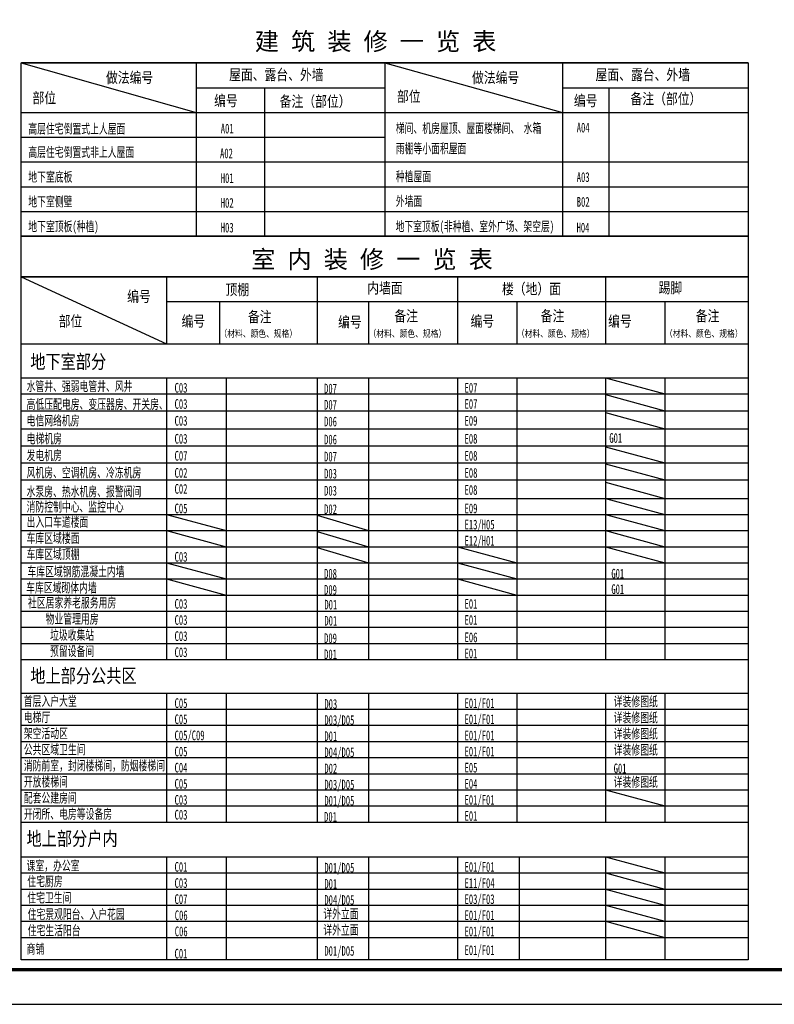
# Model space of a CAD drawing. Extents: x 1779708 to 7299578, y -1121471 to 88434.
# Tile 39 of 100: x 4016080 to 4037875, y -1084792 to -1056361. Entities that reach past the tile are written whole.
import ezdxf
from ezdxf.enums import TextEntityAlignment as Align

# ---------------------------------------------------------------- set-up
doc = ezdxf.new("R2010")
doc.units = 0
doc.header["$LTSCALE"] = 1000
doc.header["$MEASUREMENT"] = 0
for name, color, linetype in [('PUB_TEXT', 7, 'CONTINUOUS'), ('PUB_TITLE', 4, 'CONTINUOUS'), ('TXT1-基础通用', 7, 'CONTINUOUS'), ('可见线', 6, 'CONTINUOUS')]:
    doc.layers.add(name, color=color, linetype=linetype)
doc.styles.add('-宋体', font='simhei.ttf', dxfattribs={"width": 0.7})
doc.styles.add('宋体-窄', font='txt', dxfattribs={"width": 0.7})

# ---------------------------------------------------------------- blocks, each defined once
blk = doc.blocks.new('A$C3D8761CE')
at = {"layer": 'PUB_TITLE'}
blk.add_lwpolyline([(0, 0), (84100, 0), (84100, 59400), (0, 59400)], close=True, dxfattribs=at)
at = {"layer": 'PUB_TITLE', "const_width": 100}
blk.add_lwpolyline([(2500, 1000), (83100, 1000), (83100, 58400), (2500, 58400)], close=True, dxfattribs=at)

msp = doc.modelspace()

# ---------------------------------------------------------------- linework, layer by layer
at = {"layer": 'PUB_TEXT', "color": 8}
for p, q in [((4021174.8, -1057609.7), (4021174.8, -1062612.2)), ((4031756.8, -1057609.7), (4031756.8, -1062612.2)), ((4023155.1, -1058324.3), (4023155.1, -1062612.2)), ((4033096.8, -1058324.3), (4033096.8, -1062612.2)), ((4016123.3, -1059039), (4037123.3, -1059039)), ((4016123.3, -1059753.6), (4026623.3, -1059753.6)), ((4016123.3, -1060468.2), (4037123.3, -1060468.2)), ((4016123.3, -1061182.9), (4037123.3, -1061182.9)), ((4016123.3, -1061897.5), (4037123.3, -1061897.5)), ((4020323.2, -1066697.9), (4020323.2, -1074837.7)), ((4020323.2, -1066697.9), (4020323.2, -1074837.7)), ((4022040.3, -1066697.9), (4022040.3, -1074837.7)), ((4024674.3, -1066697.9), (4024674.3, -1074837.7)), ((4026156.3, -1066697.9), (4026156.3, -1074837.7)), ((4028723.2, -1066697.9), (4028723.2, -1074837.7)), ((4030440.3, -1066697.9), (4030440.3, -1074837.7)), ((4033000.5, -1066697.9), (4033000.5, -1074837.7)), ((4034717.6, -1066697.9), (4034717.6, -1074837.7)), ((4016123.3, -1067166.1), (4037123.3, -1067166.1)), ((4016123.3, -1067651), (4037123.3, -1067651)), ((4016123.3, -1068170.3), (4037123.3, -1068170.3)), ((4016123.3, -1068662.9), (4037123.3, -1068662.9)), ((4016123.3, -1069155.6), (4037123.3, -1069155.6)), ((4016123.3, -1069648.2), (4037123.3, -1069648.2)), ((4016123.3, -1070182.3), (4037123.4, -1070182.3)), ((4016123.3, -1070182.3), (4037123.3, -1070182.3)), ((4016123.3, -1070647.8), (4037123.4, -1070647.8)), ((4016123.3, -1070647.8), (4037123.4, -1070647.8)), ((4016123.3, -1071113.4), (4037123.4, -1071113.4)), ((4016123.3, -1071578.9), (4037123.4, -1071578.9)), ((4016123.3, -1072044.5), (4037123.4, -1072044.4)), ((4016123.3, -1072510), (4037123.4, -1072510)), ((4016123.3, -1072975.6), (4037123.4, -1072975.5)), ((4016123.3, -1073441.1), (4037123.4, -1073441.1)), ((4016123.3, -1073906.7), (4037123.4, -1073906.6)), ((4016123.3, -1074372.2), (4037123.4, -1074372.2)), ((4020323.2, -1075804.8), (4020323.2, -1079529.2)), ((4022040.3, -1075804.8), (4022040.3, -1079529.2)), ((4024674.4, -1075827.3), (4024674.4, -1079529.2)), ((4026156.4, -1075804.8), (4026156.4, -1079529.2)), ((4028723.3, -1075804.8), (4028723.3, -1079529.2)), ((4030440.4, -1075804.8), (4030440.4, -1079529.2)), ((4033000.6, -1075804.8), (4033000.6, -1079529.2)), ((4034717.7, -1075804.8), (4034717.7, -1079529.2)), ((4016123.3, -1076270.4), (4037123.3, -1076270.4)), ((4016123.3, -1076735.9), (4037123.3, -1076735.9)), ((4016123.3, -1077201.5), (4037123.3, -1077201.5)), ((4016123.3, -1077667), (4037123.3, -1077667)), ((4016123.3, -1078132.6), (4037123.3, -1078132.5)), ((4016123.3, -1078132.6), (4037123.3, -1078132.5)), ((4016123.3, -1078598.1), (4037123.3, -1078598.1)), ((4016123.3, -1078598.1), (4037123.3, -1078598.1)), ((4016123.3, -1079063.7), (4037123.3, -1079063.6)), ((4016123.3, -1079063.7), (4037123.3, -1079063.6)), ((4016123.3, -1079063.7), (4037123.3, -1079063.6)), ((4020323.1, -1080533.3), (4020323.1, -1083503.9)), ((4022040.3, -1080533.3), (4022040.3, -1083503.9)), ((4024674.3, -1080533.3), (4024674.3, -1083503.9)), ((4026156.4, -1080533.3), (4026156.4, -1083503.9)), ((4028723.3, -1080533.3), (4028723.3, -1083503.9)), ((4030510.4, -1080533.4), (4030510.4, -1083503.9)), ((4030510.4, -1080533.4), (4030510.4, -1083503.9)), ((4033000.6, -1080533.3), (4033000.6, -1083503.9)), ((4034717.7, -1080533.3), (4034717.7, -1083503.9)), ((4016123.3, -1080998.9), (4037123.4, -1080998.9)), ((4016123.3, -1081464.4), (4037123.4, -1081464.4)), ((4016123.3, -1081930), (4037123.4, -1081930)), ((4016123.3, -1082395.5), (4037123.4, -1082395.5)), ((4016123.3, -1082861.1), (4037123.4, -1082861.1)), ((4016123.3, -1082861.1), (4037123.4, -1082861.1)), ((4016123.3, -1083792.2), (4037123.4, -1083792.1))]:
    msp.add_line(p, q, dxfattribs=at)
at = {"layer": 'TXT1-基础通用'}
for p, q in [((4016123.3, -1057609.7), (4021174.8, -1059039)), ((4026623.3, -1057609.7), (4031756.8, -1059039)), ((4026623.3, -1057609.7), (4026623.3, -1062612.2)), ((4021174.8, -1058324.3), (4026623.3, -1058324.3)), ((4031756.8, -1058324.3), (4037123.3, -1058324.3)), ((4016123.3, -1062612.2), (4037123.3, -1062612.2)), ((4016123.2, -1063787.5), (4020323.2, -1065725.2)), ((4020323.2, -1063787.5), (4020323.2, -1065725.2)), ((4024674.3, -1063787.5), (4024674.3, -1065725.2)), ((4028723.2, -1063787.5), (4028723.2, -1065725.2)), ((4033000.5, -1063787.5), (4033000.5, -1065725.2)), ((4020323.2, -1064502.1), (4037123.3, -1064502.1)), ((4021850.2, -1064502.1), (4021850.2, -1065725.2)), ((4026156.3, -1064502.1), (4026156.3, -1065725.2)), ((4030440.3, -1064502.1), (4030440.3, -1065725.2)), ((4034717.6, -1064502.1), (4034717.6, -1065725.2)), ((4016123.2, -1065725.2), (4037123.3, -1065725.2)), ((4016123.2, -1066697.9), (4037123.3, -1066697.9)), ((4033000.6, -1066700.6), (4034717.6, -1067166.1)), ((4033000.6, -1067185.4), (4034717.6, -1067651)), ((4033000.6, -1067704.7), (4034717.6, -1068170.3)), ((4033000.6, -1068690), (4034717.6, -1069155.6)), ((4033000.6, -1069182.7), (4034717.6, -1069648.2)), ((4033000.6, -1069716.7), (4034717.6, -1070182.3)), ((4033000.6, -1070182.3), (4034717.6, -1070647.8)), ((4020323.2, -1070647.8), (4022040.3, -1071113.4)), ((4024674.4, -1070670.3), (4026156.3, -1071113.4)), ((4033000.6, -1070647.8), (4034717.6, -1071113.4)), ((4020323.2, -1071113.4), (4022040.3, -1071578.9)), ((4024674.4, -1071135.9), (4026156.3, -1071578.9)), ((4033000.6, -1071113.4), (4034717.6, -1071578.9)), ((4024674.4, -1071601.4), (4026156.3, -1072044.5)), ((4028723.3, -1071578.9), (4030440.3, -1072044.5)), ((4033000.6, -1071578.9), (4034717.6, -1072044.5)), ((4020323.2, -1072044.5), (4022040.3, -1072510)), ((4028723.3, -1072044.5), (4030440.3, -1072510)), ((4020323.2, -1072510), (4022040.3, -1072975.6)), ((4028723.3, -1072510), (4030440.3, -1072975.5)), ((4016123.3, -1074837.7), (4037123.4, -1074837.7)), ((4016123.3, -1075804.8), (4037123.3, -1075804.8)), ((4033000.6, -1078598.1), (4034717.6, -1079063.6)), ((4037123.3, -1078598.1), (4037123.3, -1079529.2)), ((4016123.3, -1079529.2), (4037123.4, -1079529.2)), ((4016123.3, -1079529.2), (4037123.3, -1079529.2)), ((4016123.3, -1079529.2), (4037123.4, -1079529.2)), ((4016123.3, -1080533.4), (4037123.4, -1080533.3)), ((4033000.6, -1080533.3), (4034717.6, -1080998.9)), ((4033000.6, -1080998.9), (4034717.6, -1081464.4)), ((4033000.6, -1081464.4), (4034717.7, -1081930)), ((4033000.6, -1081930), (4034717.7, -1082395.5)), ((4033000.6, -1082395.5), (4034717.7, -1082861.1)), ((4033000.6, -1082861.1), (4034717.6, -1082861.1))]:
    msp.add_line(p, q, dxfattribs=at)
at = {"layer": 'TXT1-基础通用', "const_width": 50}
for points in [[(4016123.3, -1057609.7), (4037123.3, -1057609.7)], [(4016123.2, -1063787.5), (4037123.3, -1063787.5)]]:
    msp.add_lwpolyline(points, dxfattribs=at)
at = {"layer": 'TXT1-基础通用'}
msp.add_lwpolyline([(4016123.3, -1057609.7), (4037123.3, -1057609.7), (4037123.3, -1062612.2), (4016123.3, -1062612.2)], close=True, dxfattribs=at)
msp.add_lwpolyline([(4037123.4, -1079285), (4037123.4, -1083503.9), (4016123.3, -1083503.9), (4016123.3, -1062612.2), (4037123.4, -1062612.2), (4037123.4, -1078819.4)], dxfattribs=at)

# ---------------------------------------------------------------- block references
at = {"layer": '可见线'}
msp.add_blockref('A$C3D8761CE', (3976823.3, -1084792.1), dxfattribs=at)

# ---------------------------------------------------------------- texts
at = {"layer": 'TXT1-基础通用', "style": '-宋体'}
for s, p in [('建 筑 装 修 一 览 表', (4022870.8, -1057243.6)), ('室 内 装 修 一 览 表', (4022767, -1063536.9))]:
    msp.add_text(s, height=512, dxfattribs=at).set_placement(p)
at = {"layer": 'TXT1-基础通用'}
for s, height, style, width, p in [('做法编号', 312.66, '-宋体', 0.8, (4018571.9, -1058188.5)), ('屋面、露台、外墙', 312.66, '-宋体', 0.8, (4022128.8, -1058105.1)), ('做法编号', 312.66, '-宋体', 0.8, (4029143.5, -1058188.5)), ('屋面、露台、外墙', 312.66, '-宋体', 0.8, (4032710.8, -1058105.1)), ('部位', 312.66, '-宋体', 0.8, (4016451, -1058775.4)), ('编号', 312.66, '-宋体', 0.8, (4021696.8, -1058855)), ('部位', 312.66, '-宋体', 0.8, (4026976.1, -1058733)), ('编号', 312.66, '-宋体', 0.8, (4032085.5, -1058855)), ('备注（部位）', 312.66, '-宋体', 0.8, (4033720.6, -1058800.1)), ('备注（部位）', 312.66, '-宋体', 0.8, (4023589.5, -1058875.7)), ('高层住宅倒置式上人屋面', 280, '宋体-窄', 0.65, (4016329.2, -1059649)), ('梯间、机房屋顶、屋面楼梯间、 水箱', 280, '宋体-窄', 0.65, (4026943.6, -1059631.4)), ('A04', 280, '宋体-窄', 0.65, (4032168.8, -1059616.4)), ('A01', 280, '宋体-窄', 0.65, (4021887.7, -1059645.3)), ('雨棚等小面积屋面', 280, '宋体-窄', 0.65, (4026943.6, -1060216.4)), ('高层住宅倒置式非上人屋面', 280, '宋体-窄', 0.65, (4016329.2, -1060323.2)), ('A02', 280, '宋体-窄', 0.65, (4021866.2, -1060360)), ('地下室底板', 280, '宋体-窄', 0.65, (4016329.2, -1061037.9)), ('种植屋面', 280, '宋体-窄', 0.65, (4026943.6, -1061023.9)), ('A03', 280, '宋体-窄', 0.65, (4032168.8, -1061045.7)), ('H01', 280, '宋体-窄', 0.65, (4021887.7, -1061074.6)), ('地下室侧壁', 280, '宋体-窄', 0.65, (4016329.2, -1061752.5)), ('H02', 280, '宋体-窄', 0.65, (4021887.7, -1061789.3)), ('外墙面', 280, '宋体-窄', 0.65, (4026943.6, -1061738.6)), ('B02', 280, '宋体-窄', 0.65, (4032168.8, -1061760.3)), ('地下室顶板(种植)', 280, '宋体-窄', 0.65, (4016329.2, -1062467.2)), ('地下室顶板(非种植、室外广场、架空层)', 280, '宋体-窄', 0.65, (4026935.8, -1062467.2)), ('H03', 280, '宋体-窄', 0.65, (4021887.7, -1062503.9)), ('H04', 280, '宋体-窄', 0.65, (4032163.7, -1062503.9)), ('编号', 312.66, '-宋体', 0.8, (4019184.9, -1064507.8)), ('顶棚', 312.66, '-宋体', 0.8, (4022024.8, -1064311.5)), ('内墙面', 312.66, '-宋体', 0.8, (4026117, -1064264.7)), ('楼（地）面', 312.66, '-宋体', 0.8, (4030008.1, -1064289)), ('踢脚', 312.66, '-宋体', 0.8, (4034532.5, -1064259.2)), ('备注', 312.66, '-宋体', 0.8, (4022672.5, -1065095.4)), ('备注', 312.66, '-宋体', 0.8, (4026900.8, -1065072.9)), ('备注', 312.66, '-宋体', 0.8, (4031127.9, -1065072.9)), ('备注', 312.66, '-宋体', 0.8, (4035605.3, -1065072.9)), ('部位', 312.66, '-宋体', 0.8, (4017204.4, -1065221)), ('编号', 312.66, '-宋体', 0.8, (4020755.4, -1065223.3)), ('编号', 312.66, '-宋体', 0.8, (4025276.8, -1065245.8)), ('编号', 312.66, '-宋体', 0.8, (4029102.1, -1065223.3)), ('编号', 312.66, '-宋体', 0.8, (4033075.7, -1065223.3)), ('（材料、颜色、规格）', 200.1, '-宋体', 0.8, (4021850.2, -1065523.3)), ('（材料、颜色、规格）', 200.1, '-宋体', 0.8, (4026156.3, -1065523.3)), ('（材料、颜色、规格）', 200.1, '-宋体', 0.8, (4030440.3, -1065523.2)), ('（材料、颜色、规格）', 200.1, '-宋体', 0.8, (4034717.6, -1065523.2)), ('地下室部分', 401.99, '-宋体', 0.8, (4016385.8, -1066435.5)), ('水管井、强弱电管井、风井', 280, '宋体-窄', 0.65, (4016279.5, -1067083.3)), ('C03', 280, '宋体-窄', 0.65, (4020553.6, -1067128.8)), ('D07', 280, '宋体-窄', 0.65, (4024871.8, -1067151.3)), ('E07', 280, '宋体-窄', 0.65, (4028928.8, -1067128.8)), ('高低压配电房、变压器房、开关房、', 280, '宋体-窄', 0.65, (4016279.5, -1067601.4)), ('C03', 280, '宋体-窄', 0.65, (4020553.6, -1067597)), ('E07', 280, '宋体-窄', 0.65, (4028928.8, -1067597)), ('D07', 280, '宋体-窄', 0.65, (4024871.8, -1067619.5)), ('电信网络机房', 280, '宋体-窄', 0.65, (4016279.5, -1068076.1)), ('C03', 280, '宋体-窄', 0.65, (4020553.6, -1068081.9)), ('D06', 280, '宋体-窄', 0.65, (4024871.8, -1068104.4)), ('E09', 280, '宋体-窄', 0.65, (4028928.8, -1068081.9)), ('电梯机房', 280, '宋体-窄', 0.65, (4016279.5, -1068595.4)), ('C03', 280, '宋体-窄', 0.65, (4020553.6, -1068601.2)), ('D06', 280, '宋体-窄', 0.65, (4024871.8, -1068623.7)), ('E08', 280, '宋体-窄', 0.65, (4028928.8, -1068601.2)), ('G01', 280, '宋体-窄', 0.65, (4033109.5, -1068579)), ('发电机房', 280, '宋体-窄', 0.65, (4016279.5, -1069081.3)), ('C07', 280, '宋体-窄', 0.65, (4020553.6, -1069093.9)), ('D07', 280, '宋体-窄', 0.65, (4024871.8, -1069116.4)), ('E08', 280, '宋体-窄', 0.65, (4028928.8, -1069093.9)), ('风机房、空调机房、冷冻机房', 280, '宋体-窄', 0.65, (4016279.5, -1069576.6)), ('C02', 280, '宋体-窄', 0.65, (4020553.6, -1069586.5)), ('E08', 280, '宋体-窄', 0.65, (4028928.8, -1069586.5)), ('D03', 280, '宋体-窄', 0.65, (4024871.8, -1069609)), ('水泵房、热水机房、报警阀间', 280, '宋体-窄', 0.65, (4016279.5, -1070123.3)), ('C02', 280, '宋体-窄', 0.65, (4020553.6, -1070048.4)), ('D03', 280, '宋体-窄', 0.65, (4024871.8, -1070101.7)), ('E08', 280, '宋体-窄', 0.65, (4028928.8, -1070079.2)), ('消防控制中心、监控中心', 280, '宋体-窄', 0.65, (4016279.6, -1070565.2)), ('C05', 280, '宋体-窄', 0.65, (4020553.7, -1070613.2)), ('D02', 280, '宋体-窄', 0.65, (4024871.9, -1070635.7)), ('E09', 280, '宋体-窄', 0.65, (4028928.9, -1070613.2)), ('出入口车道楼面', 280, '宋体-窄', 0.65, (4016279.6, -1071003.3)), ('E13/H05', 280, '宋体-窄', 0.65, (4028928.9, -1071078.8)), ('车库区域楼面', 280, '宋体-窄', 0.65, (4016279.6, -1071468.9)), ('E12/H01', 280, '宋体-窄', 0.65, (4028928.9, -1071544.3)), ('车库区域顶棚', 280, '宋体-窄', 0.65, (4016279.6, -1071934.4)), ('C03', 280, '宋体-窄', 0.65, (4020553.7, -1072009.8)), ('D08', 280, '宋体-窄', 0.65, (4024871.9, -1072497.9)), ('G01 ', 280, '宋体-窄', 0.65, (4033168.5, -1072496.6)), ('D09', 280, '宋体-窄', 0.65, (4024871.9, -1072963.4)), ('G01', 280, '宋体-窄', 0.65, (4033168.5, -1072944.8)), ('C03', 280, '宋体-窄', 0.65, (4020553.6, -1073369.1)), ('D01', 280, '宋体-窄', 0.65, (4024880, -1073391.6)), ('E01', 280, '宋体-窄', 0.65, (4028928.8, -1073369.1)), ('C03', 280, '宋体-窄', 0.65, (4020553.6, -1073834.6)), ('E01', 280, '宋体-窄', 0.65, (4028928.8, -1073834.6)), ('D01', 280, '宋体-窄', 0.65, (4024880, -1073857.1)), ('C03', 280, '宋体-窄', 0.65, (4020553.6, -1074300.2)), ('D09', 280, '宋体-窄', 0.65, (4024871.9, -1074360.1)), ('E06', 280, '宋体-窄', 0.65, (4028928.8, -1074334.9)), ('C03', 280, '宋体-窄', 0.65, (4020553.6, -1074765.7)), ('D01', 280, '宋体-窄', 0.65, (4024871.9, -1074825.6)), ('E01', 280, '宋体-窄', 0.65, (4028928.8, -1074800.4)), ('地上部分公共区', 401.99, '-宋体', 0.8, (4016385.9, -1075505.6)), ('首层入户大堂', 280, '宋体-窄', 0.65, (4016199.2, -1076176)), ('C05', 280, '宋体-窄', 0.65, (4020553.6, -1076235.8)), ('D03', 280, '宋体-窄', 0.65, (4024880, -1076258.3)), ('E01/F01', 280, '宋体-窄', 0.65, (4028928.8, -1076235.8)), ('详装修图纸', 280, '宋体-窄', 0.65, (4033235.9, -1076186.9)), ('电梯厅', 280, '宋体-窄', 0.65, (4016199.2, -1076641.5)), ('E01/F01', 280, '宋体-窄', 0.65, (4028928.8, -1076701.3)), ('详装修图纸', 280, '宋体-窄', 0.65, (4033235.9, -1076652.5)), ('C05', 280, '宋体-窄', 0.65, (4020553.6, -1076701.3)), ('D03/D05', 280, '宋体-窄', 0.65, (4024880, -1076723.8)), ('架空活动区', 280, '宋体-窄', 0.65, (4016199.2, -1077107.1)), ('C05/C09', 280, '宋体-窄', 0.65, (4020553.6, -1077166.9)), ('D01', 280, '宋体-窄', 0.65, (4024880, -1077189.4)), ('E01/F01', 280, '宋体-窄', 0.65, (4028928.8, -1077166.9)), ('详装修图纸', 280, '宋体-窄', 0.65, (4033235.9, -1077118)), ('公共区域卫生间', 280, '宋体-窄', 0.65, (4016199.2, -1077572.6)), ('详装修图纸', 280, '宋体-窄', 0.65, (4033235.9, -1077583.6)), ('C05', 280, '宋体-窄', 0.65, (4020553.6, -1077632.4)), ('D04/D05', 280, '宋体-窄', 0.65, (4024880, -1077654.9)), ('E01/F01', 280, '宋体-窄', 0.65, (4028928.8, -1077632.4)), ('消防前室，封闭楼梯间，防烟楼梯间', 280, '宋体-窄', 0.65, (4016199.2, -1078038.2)), ('C04', 280, '宋体-窄', 0.65, (4020553.6, -1078097.9)), ('E05', 280, '宋体-窄', 0.65, (4028928.8, -1078097.9)), ('D02', 280, '宋体-窄', 0.65, (4024880, -1078120.5)), ('G01', 280, '宋体-窄', 0.65, (4033235.9, -1078119.1)), ('开放楼梯间', 280, '宋体-窄', 0.65, (4016199.2, -1078503.7)), ('C05', 280, '宋体-窄', 0.65, (4020553.6, -1078563.5)), ('D03/D05', 280, '宋体-窄', 0.65, (4024880, -1078586)), ('E04', 280, '宋体-窄', 0.65, (4028928.8, -1078563.5)), ('详装修图纸', 280, '宋体-窄', 0.65, (4033235.9, -1078510.9)), ('配套公建房间', 280, '宋体-窄', 0.65, (4016199.2, -1078969.2)), ('C03', 280, '宋体-窄', 0.65, (4020553.6, -1079029)), ('D01/D05', 280, '宋体-窄', 0.65, (4024880, -1079051.6)), ('E01/F01', 280, '宋体-窄', 0.65, (4028928.9, -1079029)), ('开闭所、电房等设备房', 280, '宋体-窄', 0.65, (4016199.2, -1079434.8)), ('C03', 280, '宋体-窄', 0.65, (4020553.7, -1079457.2)), ('D01', 280, '宋体-窄', 0.65, (4024871.9, -1079517.1)), ('E01', 280, '宋体-窄', 0.65, (4028928.9, -1079491.9)), ('地上部分户内', 401.99, '-宋体', 0.8, (4016277.9, -1080209)), ('课室，办公室', 280, '宋体-窄', 0.65, (4016279.9, -1080925.9)), ('E01/F01', 280, '宋体-窄', 0.65, (4028928.9, -1080964.3)), ('C01', 280, '宋体-窄', 0.65, (4020553.3, -1080964.3)), ('D01/D05', 280, '宋体-窄', 0.65, (4024879.9, -1080986.8)), ('住宅厨房', 280, '宋体-窄', 0.65, (4016300.5, -1081380.9)), ('C03', 280, '宋体-窄', 0.65, (4020553.3, -1081429.8)), ('D01', 280, '宋体-窄', 0.65, (4024879.9, -1081452.3)), ('E11/F04', 280, '宋体-窄', 0.65, (4028928.9, -1081429.8)), ('住宅卫生间', 280, '宋体-窄', 0.65, (4016300.1, -1081852.8)), ('C07', 280, '宋体-窄', 0.65, (4020553.3, -1081895.4)), ('D04/D05', 280, '宋体-窄', 0.65, (4024879.9, -1081917.9)), ('E03/F03', 280, '宋体-窄', 0.65, (4028928.9, -1081895.4)), ('住宅景观阳台、入户花园', 280, '宋体-窄', 0.65, (4016309.4, -1082327.2)), ('C06', 280, '宋体-窄', 0.65, (4020559.2, -1082360.9)), ('详外立面', 280, '宋体-窄', 0.65, (4024849.9, -1082316.7)), ('E01/F01', 280, '宋体-窄', 0.65, (4028928.9, -1082360.9)), ('住宅生活阳台', 280, '宋体-窄', 0.65, (4016312.8, -1082797.6)), ('C06', 280, '宋体-窄', 0.65, (4020559.2, -1082826.5)), ('详外立面', 280, '宋体-窄', 0.65, (4024849.9, -1082782.3)), ('E01/F01', 280, '宋体-窄', 0.65, (4028928.9, -1082826.5)), ('商铺', 280, '宋体-窄', 0.65, (4016279.9, -1083329.3)), ('C01', 280, '宋体-窄', 0.65, (4020553.3, -1083469.3)), ('D01/D05', 280, '宋体-窄', 0.65, (4024879.9, -1083390.1)), ('E01/F01', 280, '宋体-窄', 0.65, (4028928.9, -1083367.6))]:
    msp.add_text(s, height=height, dxfattribs=dict(at, style=style, width=width)).set_placement(p)
at = {"layer": 'TXT1-基础通用', "style": '宋体-窄', "width": 0.65}
for s, p in [('车库区域钢筋混凝土内墙', (4017706.6, -1072433.3)), ('车库区域砌体内墙', (4017287, -1072900.3)), ('社区居家养老服务用房', (4017594, -1073334.7)), ('物业管理用房', (4017594, -1073800.2)), ('垃圾收集站', (4017594, -1074265.7)), ('预留设备间', (4017594, -1074731.3))]:
    msp.add_text(s, height=280, dxfattribs=at).set_placement(p, align=Align.CENTER)

doc.saveas('drawing.dxf')
